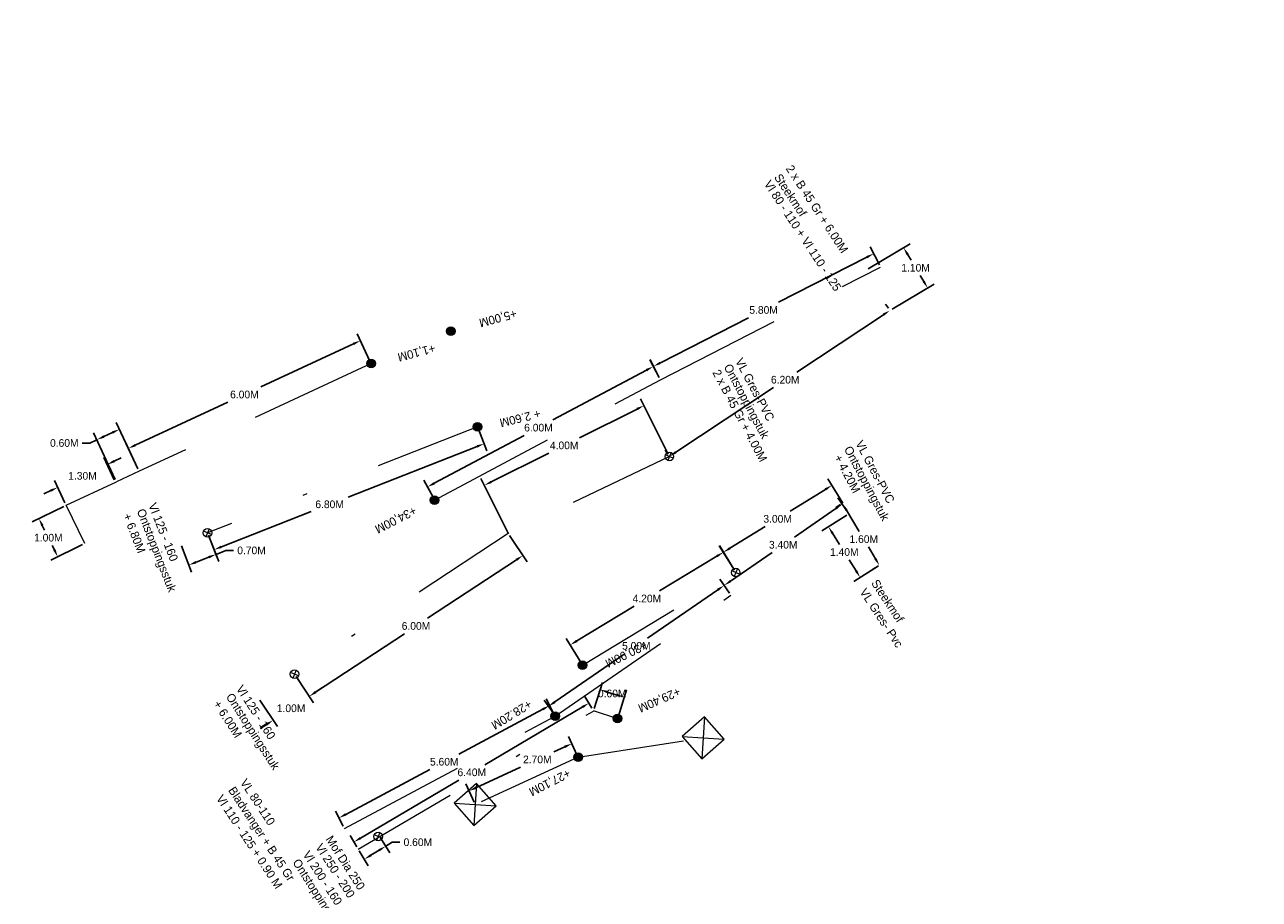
# Model space of a CAD drawing. Header units: inches. Extents: x 0 to 191500, y 0 to 342750.
# Tile 153 of 256: x 186734 to 186763, y 331715 to 331736. Entities that reach past the tile are written whole.
import ezdxf

# ---------------------------------------------------------------- set-up
doc = ezdxf.new("R2010")
doc.units = ezdxf.units.IN
doc.header["$MEASUREMENT"] = 0
for name, pattern in [('RI-HWA_HUISAANSLUITING', [4.8, 3, -1.8]), ('RI-HWA_KOLKAANSLUITING', [4.3, 2.5, -1.8]), ('RI-VWA_HUISAANSLUITING', [6.1, 2.5, -1.8, 0, -1.8])]:
    doc.linetypes.add(name, pattern=pattern)
doc.layers.get('0').update_dxf_attribs({"lineweight": 20})
doc.layers.get('DefPoints').update_dxf_attribs({"lineweight": 20})
for name, color, linetype, lineweight in [('ECW', 150, 'Continuous', 20), ('N-WE-RI-HWA-MAATVOERING-T25', 151, 'Continuous', 20), ('N-WE-RI-HWA_HUISAANSLUITING', 150, 'RI-HWA_HUISAANSLUITING', 20), ('N-WE-RI-HWA_KOLK-S', 150, 'Continuous', 20), ('N-WE-RI-HWA_KOLKAANSLUITING', 150, 'RI-HWA_KOLKAANSLUITING', 20), ('N-WE-RI-INLAAT', 7, 'Continuous', 20), ('N-WE-RI-VWA-MAATVOERING-T25', 30, 'Continuous', 20), ('N-WE-RI-VWA_HUISAANSLUITING', 20, 'RI-VWA_HUISAANSLUITING', 20), ('N-WE-RI-VWA_RIOOLPUT_ONTSTOPPINGSPUT-G', 30, 'Continuous', 20), ('Tekst algemeen', 7, 'Continuous', 20)]:
    doc.layers.add(name, color=color, linetype=linetype, lineweight=lineweight)
doc.dimstyles.get("Standard").update_dxf_attribs({"dimtxt": 0.18, "dimasz": 0.18, "dimexe": 0.18, "dimexo": 0.0625, "dimgap": 0.09, "dimtad": 0, "dimtih": 1, "dimtoh": 1, "dimdec": 4, "dimzin": 0, "dimdsep": 46, "dimtxsty": 'Standard', "dimcen": 0.09, "dimadec": 0, "dimazin": 0, "dimtfac": 1, "dimtdec": 4, "dimtofl": 0, "dimtmove": 0, "dimatfit": 3, "dimfxl": 1, "dimtolj": 1, "dimtzin": 0, "dimarcsym": 0})
picture_1 = doc.add_image_def('image1.ecw', size_in_pixel=(220000, 285000))

# ---------------------------------------------------------------- blocks, each defined once
blk = doc.blocks.new('*D3079')
at = {"layer": 'DefPoints', "color": 0, "transparency": 16777216}
for p in [(186753.554, 331730.237), (186755.003, 331729.821), (186754.117, 331729.292)]:
    blk.add_point(p, dxfattribs=at)
at = {"layer": 'N-WE-RI-VWA-MAATVOERING-T25', "color": 0, "lineweight": -2, "transparency": 16777216}
for p, q in [((186753.607, 331730.269), (186754.594, 331730.858)), ((186754.531, 331730.611), (186754.614, 331730.473)), ((186754.911, 331729.975), (186754.829, 331730.113)), ((186754.171, 331729.324), (186755.158, 331729.913))]:
    blk.add_line(p, q, dxfattribs=at)
at = {"layer": 'N-WE-RI-VWA-MAATVOERING-T25', "color": 0, "transparency": 16777216}
for points in [[(186754.557, 331730.626), (186754.506, 331730.595), (186754.439, 331730.765)], [(186754.936, 331729.991), (186754.885, 331729.96), (186755.003, 331729.821)]]:
    blk.add_solid(points, dxfattribs=at)
at = {"layer": 'N-WE-RI-VWA-MAATVOERING-T25', "color": 0, "transparency": 16777216, "insert": (186754.721, 331730.293), "char_height": 0.18, "attachment_point": 5}
blk.add_mtext('\\A1;1.10M', dxfattribs=at)
blk = doc.blocks.new('*D3080')
at = {"layer": 'DefPoints', "color": 0, "transparency": 16777216}
for p in [(186754.117, 331729.293), (186754.117, 331729.292), (186748.948, 331725.869)]:
    blk.add_point(p, dxfattribs=at)
at = {"layer": 'N-WE-RI-VWA-MAATVOERING-T25', "color": 0, "lineweight": -2, "transparency": 16777216}
for p, q in [((186754.083, 331729.344), (186754.017, 331729.443)), ((186753.967, 331729.194), (186751.936, 331727.849)), ((186749.098, 331725.969), (186751.392, 331727.489)), ((186748.914, 331725.921), (186748.848, 331726.02))]:
    blk.add_line(p, q, dxfattribs=at)
at = {"layer": 'N-WE-RI-VWA-MAATVOERING-T25', "color": 0, "transparency": 16777216}
for points in [[(186753.95, 331729.219), (186753.983, 331729.169), (186754.117, 331729.293)], [(186749.081, 331725.994), (186749.114, 331725.944), (186748.948, 331725.87)]]:
    blk.add_solid(points, dxfattribs=at)
at = {"layer": 'N-WE-RI-VWA-MAATVOERING-T25', "color": 0, "transparency": 16777216, "insert": (186751.664, 331727.669), "char_height": 0.18, "attachment_point": 5}
blk.add_mtext('\\A1;6.20M', dxfattribs=at)
blk = doc.blocks.new('*D3081')
at = {"layer": 'DefPoints', "color": 0, "transparency": 16777216}
for p in [(186748.948, 331725.87), (186744.611, 331725.194), (186745.206, 331724.001)]:
    blk.add_point(p, dxfattribs=at)
at = {"layer": 'N-WE-RI-VWA-MAATVOERING-T25', "color": 0, "lineweight": -2, "transparency": 16777216}
for p, q in [((186748.92, 331725.926), (186748.272, 331727.223)), ((186748.191, 331726.982), (186746.842, 331726.308)), ((186744.772, 331725.274), (186746.121, 331725.948)), ((186745.178, 331724.057), (186744.53, 331725.355))]:
    blk.add_line(p, q, dxfattribs=at)
at = {"layer": 'N-WE-RI-VWA-MAATVOERING-T25', "color": 0, "transparency": 16777216}
for points in [[(186748.178, 331727.009), (186748.204, 331726.955), (186748.352, 331727.062)], [(186744.758, 331725.301), (186744.785, 331725.247), (186744.611, 331725.194)]]:
    blk.add_solid(points, dxfattribs=at)
at = {"layer": 'N-WE-RI-VWA-MAATVOERING-T25', "color": 0, "transparency": 16777216, "insert": (186746.481, 331726.128), "char_height": 0.18, "attachment_point": 5}
blk.add_mtext('\\A1;4.00M', dxfattribs=at)
blk = doc.blocks.new('*D2947')
at = {"layer": 'DefPoints', "color": 0, "transparency": 16777216}
for p in [(186746.662, 331719.138), (186746.807, 331718.821), (186744.396, 331717.71, 58.25)]:
    blk.add_point(p, dxfattribs=at)
at = {"layer": 'N-WE-RI-HWA-MAATVOERING-T25', "color": 0, "lineweight": -2, "transparency": 16777216}
for p, q in [((186746.781, 331718.878), (186746.586, 331719.302)), ((186746.498, 331719.063), (186746.241, 331718.945)), ((186744.413, 331718.103), (186745.46, 331718.585)), ((186744.37, 331717.767), (186744.174, 331718.191))]:
    blk.add_line(p, q, dxfattribs=at)
at = {"layer": 'N-WE-RI-HWA-MAATVOERING-T25', "color": 0, "transparency": 16777216}
for points in [[(186746.485, 331719.09), (186746.511, 331719.036), (186746.662, 331719.138)], [(186744.401, 331718.13), (186744.426, 331718.075), (186744.25, 331718.027)]]:
    blk.add_solid(points, dxfattribs=at)
at = {"layer": 'N-WE-RI-HWA-MAATVOERING-T25', "color": 0, "transparency": 16777216, "insert": (186745.851, 331718.765), "char_height": 0.18, "attachment_point": 5}
blk.add_mtext('\\A1;2.70M', dxfattribs=at)
blk = doc.blocks.new('*D2949')
at = {"layer": 'DefPoints', "color": 0, "transparency": 16777216}
for p in [(186747.16, 331719.916), (186741.55, 331716.831), (186741.65, 331716.662)]:
    blk.add_point(p, dxfattribs=at)
at = {"layer": 'N-WE-RI-VWA-MAATVOERING-T25', "color": 0, "lineweight": -2, "transparency": 16777216}
for p, q in [((186747.128, 331719.97), (186746.969, 331720.24)), ((186746.905, 331719.993), (186744.618, 331718.643)), ((186741.705, 331716.922), (186744.009, 331718.283)), ((186741.618, 331716.716), (186741.459, 331716.986))]:
    blk.add_line(p, q, dxfattribs=at)
at = {"layer": 'N-WE-RI-VWA-MAATVOERING-T25', "color": 0, "transparency": 16777216}
for points in [[(186746.89, 331720.019), (186746.921, 331719.967), (186747.06, 331720.085)], [(186741.69, 331716.948), (186741.72, 331716.896), (186741.55, 331716.831)]]:
    blk.add_solid(points, dxfattribs=at)
at = {"layer": 'N-WE-RI-VWA-MAATVOERING-T25', "color": 0, "transparency": 16777216, "insert": (186744.314, 331718.463), "char_height": 0.18, "attachment_point": 5}
blk.add_mtext('\\A1;6.40M', dxfattribs=at)
blk = doc.blocks.new('*D2950')
at = {"layer": 'DefPoints', "color": 0, "transparency": 16777216}
for p in [(186742.145, 331716.979), (186741.643, 331716.674), (186742.296, 331716.731)]:
    blk.add_point(p, dxfattribs=at)
at = {"layer": 'N-WE-RI-VWA-MAATVOERING-T25', "color": 0, "lineweight": -2, "transparency": 16777216}
for p, q in [((186742.177, 331716.926), (186742.39, 331716.577)), ((186741.675, 331716.62), (186741.888, 331716.271)), ((186741.948, 331716.519), (186742.142, 331716.637)), ((186742.296, 331716.731), (186742.45, 331716.824)), ((186742.45, 331716.824), (186742.63, 331716.824))]:
    blk.add_line(p, q, dxfattribs=at)
at = {"layer": 'N-WE-RI-VWA-MAATVOERING-T25', "color": 0, "transparency": 16777216}
for points in [[(186742.127, 331716.663), (186742.158, 331716.612), (186742.296, 331716.731)], [(186741.932, 331716.544), (186741.963, 331716.493), (186741.794, 331716.425)]]:
    blk.add_solid(points, dxfattribs=at)
at = {"layer": 'N-WE-RI-VWA-MAATVOERING-T25', "color": 0, "transparency": 16777216, "insert": (186743.05, 331716.824), "char_height": 0.18, "attachment_point": 5}
blk.add_mtext('\\A1;0.60M', dxfattribs=at)
blk = doc.blocks.new('*D2951')
at = {"layer": 'DefPoints', "color": 0, "transparency": 16777216}
for p in [(186747.89, 331720.223), (186747.168, 331719.902), (186747.733, 331719.724)]:
    blk.add_point(p, dxfattribs=at)
at = {"layer": 'N-WE-RI-VWA-MAATVOERING-T25', "color": 0, "lineweight": -2, "transparency": 16777216}
for p, q in [((186747.187, 331719.961), (186747.379, 331720.572)), ((186747.752, 331719.784), (186747.944, 331720.395)), ((186747.497, 331720.347), (186747.718, 331720.277))]:
    blk.add_line(p, q, dxfattribs=at)
at = {"layer": 'N-WE-RI-VWA-MAATVOERING-T25', "color": 0, "transparency": 16777216}
for points in [[(186747.506, 331720.375), (186747.488, 331720.318), (186747.325, 331720.401)], [(186747.727, 331720.306), (186747.709, 331720.248), (186747.89, 331720.223)]]:
    blk.add_solid(points, dxfattribs=at)
at = {"layer": 'N-WE-RI-VWA-MAATVOERING-T25', "color": 0, "transparency": 16777216, "insert": (186747.607, 331720.312), "char_height": 0.18, "attachment_point": 5}
blk.add_mtext('\\A1;0.60M', dxfattribs=at)
blk = doc.blocks.new('*D2952')
at = {"layer": 'DefPoints', "color": 0, "transparency": 16777216}
for p in [(186746.139, 331720.029), (186746.271, 331719.782), (186741.331, 331717.147)]:
    blk.add_point(p, dxfattribs=at)
at = {"layer": 'N-WE-RI-HWA-MAATVOERING-T25', "color": 0, "lineweight": -2, "transparency": 16777216}
for p, q in [((186746.242, 331719.837), (186746.055, 331720.187)), ((186745.98, 331719.944), (186744.007, 331718.891)), ((186741.358, 331717.478), (186743.332, 331718.531)), ((186741.301, 331717.202), (186741.115, 331717.552))]:
    blk.add_line(p, q, dxfattribs=at)
at = {"layer": 'N-WE-RI-HWA-MAATVOERING-T25', "color": 0, "transparency": 16777216}
for points in [[(186745.966, 331719.97), (186745.995, 331719.917), (186746.139, 331720.029)], [(186741.344, 331717.505), (186741.372, 331717.452), (186741.199, 331717.393)]]:
    blk.add_solid(points, dxfattribs=at)
at = {"layer": 'N-WE-RI-HWA-MAATVOERING-T25', "color": 0, "transparency": 16777216, "insert": (186743.669, 331718.711), "char_height": 0.18, "attachment_point": 5}
blk.add_mtext('\\A1;5.60M', dxfattribs=at)
blk = doc.blocks.new('*D2953')
at = {"layer": 'DefPoints', "color": 0, "transparency": 16777216}
for p in [(186745.167, 331724.067), (186740.158, 331720.764), (186740.501, 331720.244)]:
    blk.add_point(p, dxfattribs=at)
at = {"layer": 'N-WE-RI-VWA-MAATVOERING-T25', "color": 0, "lineweight": -2, "transparency": 16777216}
for p, q in [((186745.202, 331724.015), (186745.61, 331723.396)), ((186745.36, 331723.447), (186743.279, 331722.075)), ((186740.652, 331720.343), (186742.733, 331721.715)), ((186740.193, 331720.712), (186740.6, 331720.093))]:
    blk.add_line(p, q, dxfattribs=at)
at = {"layer": 'N-WE-RI-VWA-MAATVOERING-T25', "color": 0, "transparency": 16777216}
for points in [[(186745.344, 331723.472), (186745.377, 331723.422), (186745.511, 331723.546)], [(186740.635, 331720.368), (186740.668, 331720.318), (186740.501, 331720.244)]]:
    blk.add_solid(points, dxfattribs=at)
at = {"layer": 'N-WE-RI-VWA-MAATVOERING-T25', "color": 0, "transparency": 16777216, "insert": (186743.006, 331721.895), "char_height": 0.18, "attachment_point": 5}
blk.add_mtext('\\A1;6.00M', dxfattribs=at)
blk = doc.blocks.new('*D2954')
at = {"layer": 'DefPoints', "color": 0, "transparency": 16777216}
for p in [(186744.449, 331726.566), (186744.604, 331726.169), (186738.119, 331724.081)]:
    blk.add_point(p, dxfattribs=at)
at = {"layer": 'N-WE-RI-VWA-MAATVOERING-T25', "color": 0, "lineweight": -2, "transparency": 16777216}
for p, q in [((186744.472, 331726.507), (186744.67, 331726.002)), ((186744.437, 331726.104), (186741.416, 331724.918)), ((186738.442, 331723.75), (186740.546, 331724.576)), ((186738.142, 331724.022), (186738.34, 331723.517))]:
    blk.add_line(p, q, dxfattribs=at)
at = {"layer": 'N-WE-RI-VWA-MAATVOERING-T25', "color": 0, "transparency": 16777216}
for points in [[(186744.426, 331726.132), (186744.448, 331726.076), (186744.604, 331726.169)], [(186738.431, 331723.778), (186738.453, 331723.722), (186738.275, 331723.685)]]:
    blk.add_solid(points, dxfattribs=at)
at = {"layer": 'N-WE-RI-VWA-MAATVOERING-T25', "color": 0, "transparency": 16777216, "insert": (186740.981, 331724.747), "char_height": 0.18, "attachment_point": 5}
blk.add_mtext('\\A1;6.80M', dxfattribs=at)
blk = doc.blocks.new('*D3147')
at = {"layer": 'DefPoints', "color": 0, "transparency": 16777216}
for p in [(186740.158, 331720.764), (186739.312, 331720.207), (186739.656, 331719.686)]:
    blk.add_point(p, dxfattribs=at)
at = {"layer": 'N-WE-RI-VWA-MAATVOERING-T25', "color": 0, "lineweight": -2, "transparency": 16777216}
for p, q in [((186740.193, 331720.712), (186740.6, 331720.093)), ((186740.652, 331720.343), (186740.802, 331720.442)), ((186739.347, 331720.154), (186739.755, 331719.536)), ((186739.505, 331719.587), (186739.355, 331719.488))]:
    blk.add_line(p, q, dxfattribs=at)
at = {"layer": 'N-WE-RI-VWA-MAATVOERING-T25', "color": 0, "transparency": 16777216}
for points in [[(186740.635, 331720.368), (186740.668, 331720.318), (186740.501, 331720.244)], [(186739.489, 331719.612), (186739.522, 331719.562), (186739.656, 331719.686)]]:
    blk.add_solid(points, dxfattribs=at)
at = {"layer": 'N-WE-RI-VWA-MAATVOERING-T25', "color": 0, "transparency": 16777216, "insert": (186740.078, 331719.965), "char_height": 0.18, "attachment_point": 5}
blk.add_mtext('\\A1;1.00M', dxfattribs=at)
blk = doc.blocks.new('*D3148')
at = {"layer": 'DefPoints', "color": 0, "transparency": 16777216}
for p in [(186738.119, 331724.081), (186737.481, 331723.83), (186737.68, 331723.324)]:
    blk.add_point(p, dxfattribs=at)
at = {"layer": 'N-WE-RI-VWA-MAATVOERING-T25', "color": 0, "lineweight": -2, "transparency": 16777216}
for p, q in [((186738.142, 331724.022), (186738.384, 331723.407)), ((186737.504, 331723.772), (186737.746, 331723.157)), ((186738.318, 331723.575), (186738.55, 331723.666)), ((186738.55, 331723.666), (186738.73, 331723.666)), ((186737.848, 331723.39), (186738.15, 331723.509))]:
    blk.add_line(p, q, dxfattribs=at)
at = {"layer": 'N-WE-RI-VWA-MAATVOERING-T25', "color": 0, "transparency": 16777216}
for points in [[(186738.139, 331723.537), (186738.161, 331723.481), (186738.318, 331723.575)], [(186737.837, 331723.418), (186737.859, 331723.362), (186737.68, 331723.324)]]:
    blk.add_solid(points, dxfattribs=at)
at = {"layer": 'N-WE-RI-VWA-MAATVOERING-T25', "color": 0, "transparency": 16777216, "insert": (186739.15, 331723.666), "char_height": 0.18, "attachment_point": 5}
blk.add_mtext('\\A1;0.70M', dxfattribs=at)
blk = doc.blocks.new('*D3149')
at = {"layer": 'DefPoints', "color": 0, "transparency": 16777216}
for p in [(186741.953, 331728.048), (186736.262, 331726.059), (186736.511, 331725.521)]:
    blk.add_point(p, dxfattribs=at)
at = {"layer": 'N-WE-RI-HWA-MAATVOERING-T25', "color": 0, "lineweight": -2, "transparency": 16777216}
for p, q in [((186741.541, 331728.51), (186739.371, 331727.502)), ((186741.927, 331728.105), (186741.628, 331728.749)), ((186736.425, 331726.134), (186738.595, 331727.142)), ((186736.485, 331725.578), (186736.186, 331726.222))]:
    blk.add_line(p, q, dxfattribs=at)
at = {"layer": 'N-WE-RI-HWA-MAATVOERING-T25', "color": 0, "transparency": 16777216}
for points in [[(186741.528, 331728.537), (186741.553, 331728.482), (186741.704, 331728.585)], [(186736.413, 331726.162), (186736.438, 331726.107), (186736.262, 331726.059)]]:
    blk.add_solid(points, dxfattribs=at)
at = {"layer": 'N-WE-RI-HWA-MAATVOERING-T25', "color": 0, "transparency": 16777216, "insert": (186738.983, 331727.322), "char_height": 0.18, "attachment_point": 5}
blk.add_mtext('\\A1;6.00M', dxfattribs=at)
blk = doc.blocks.new('*D3150')
at = {"layer": 'DefPoints', "color": 0, "transparency": 16777216}
for p in [(186735.524, 331726.261), (186736.511, 331725.521), (186735.981, 331725.275)]:
    blk.add_point(p, dxfattribs=at)
at = {"layer": 'N-WE-RI-HWA-MAATVOERING-T25', "color": 0, "lineweight": -2, "transparency": 16777216}
for p, q in [((186736.485, 331725.578), (186735.978, 331726.67)), ((186735.36, 331726.185), (186735.18, 331726.185)), ((186735.524, 331726.261), (186735.36, 331726.185)), ((186735.955, 331725.332), (186735.448, 331726.424)), ((186735.891, 331726.431), (186735.687, 331726.336))]:
    blk.add_line(p, q, dxfattribs=at)
at = {"layer": 'N-WE-RI-HWA-MAATVOERING-T25', "color": 0, "transparency": 16777216}
for points in [[(186735.878, 331726.458), (186735.903, 331726.404), (186736.054, 331726.507)], [(186735.674, 331726.364), (186735.7, 331726.309), (186735.524, 331726.261)]]:
    blk.add_solid(points, dxfattribs=at)
at = {"layer": 'N-WE-RI-HWA-MAATVOERING-T25', "color": 0, "transparency": 16777216, "insert": (186734.76, 331726.185), "char_height": 0.18, "attachment_point": 5}
blk.add_mtext('\\A1;0.60M', dxfattribs=at)
blk = doc.blocks.new('*D3151')
at = {"layer": 'DefPoints', "color": 0, "transparency": 16777216}
for p in [(186734.608, 331725.146), (186735.959, 331725.265), (186734.802, 331724.728)]:
    blk.add_point(p, dxfattribs=at)
at = {"layer": 'N-WE-RI-HWA-MAATVOERING-T25', "color": 0, "lineweight": -2, "transparency": 16777216}
for p, q in [((186735.932, 331725.321), (186735.689, 331725.846)), ((186735.928, 331725.758), (186736.091, 331725.834)), ((186734.776, 331724.784), (186734.532, 331725.309)), ((186734.445, 331725.07), (186734.282, 331724.994))]:
    blk.add_line(p, q, dxfattribs=at)
at = {"layer": 'N-WE-RI-HWA-MAATVOERING-T25', "color": 0, "transparency": 16777216}
for points in [[(186735.915, 331725.786), (186735.94, 331725.731), (186735.765, 331725.682)], [(186734.432, 331725.097), (186734.458, 331725.043), (186734.608, 331725.146)]]:
    blk.add_solid(points, dxfattribs=at)
at = {"layer": 'N-WE-RI-HWA-MAATVOERING-T25', "color": 0, "transparency": 16777216, "insert": (186735.186, 331725.414), "char_height": 0.18, "attachment_point": 5}
blk.add_mtext('\\A1;1.30M', dxfattribs=at)
blk = doc.blocks.new('*D3152')
at = {"layer": 'DefPoints', "color": 0, "transparency": 16777216}
for p in [(186734.802, 331724.728), (186735.244, 331723.83), (186734.607, 331723.517)]:
    blk.add_point(p, dxfattribs=at)
at = {"layer": 'N-WE-RI-HWA-MAATVOERING-T25', "color": 0, "lineweight": -2, "transparency": 16777216}
for p, q in [((186734.746, 331724.7), (186734.003, 331724.335)), ((186734.244, 331724.253), (186734.297, 331724.145)), ((186735.188, 331723.803), (186734.445, 331723.437)), ((186734.527, 331723.678), (186734.474, 331723.785))]:
    blk.add_line(p, q, dxfattribs=at)
at = {"layer": 'N-WE-RI-HWA-MAATVOERING-T25', "color": 0, "transparency": 16777216}
for points in [[(186734.271, 331724.266), (186734.218, 331724.239), (186734.165, 331724.414)], [(186734.554, 331723.692), (186734.5, 331723.665), (186734.607, 331723.517)]]:
    blk.add_solid(points, dxfattribs=at)
at = {"layer": 'N-WE-RI-HWA-MAATVOERING-T25', "color": 0, "transparency": 16777216, "insert": (186734.386, 331723.965), "char_height": 0.18, "attachment_point": 5}
blk.add_mtext('\\A1;1.00M', dxfattribs=at)
blk = doc.blocks.new('*D3162')
at = {"layer": 'DefPoints', "color": 0, "transparency": 16777216}
for p in [(186750.217, 331723.625), (186750.504, 331723.15), (186746.91, 331720.976)]:
    blk.add_point(p, dxfattribs=at)
at = {"layer": 'N-WE-RI-VWA-MAATVOERING-T25', "color": 0, "lineweight": -2, "transparency": 16777216}
for p, q in [((186750.471, 331723.204), (186750.123, 331723.779)), ((186750.063, 331723.531), (186748.717, 331722.718)), ((186746.777, 331721.544), (186748.122, 331722.358)), ((186746.878, 331721.03), (186746.53, 331721.605))]:
    blk.add_line(p, q, dxfattribs=at)
at = {"layer": 'N-WE-RI-VWA-MAATVOERING-T25', "color": 0, "transparency": 16777216}
for points in [[(186750.047, 331723.557), (186750.078, 331723.506), (186750.217, 331723.625)], [(186746.761, 331721.57), (186746.792, 331721.518), (186746.623, 331721.451)]]:
    blk.add_solid(points, dxfattribs=at)
at = {"layer": 'N-WE-RI-VWA-MAATVOERING-T25', "color": 0, "transparency": 16777216, "insert": (186748.42, 331722.538), "char_height": 0.18, "attachment_point": 5}
blk.add_mtext('\\A1;4.20M', dxfattribs=at)
blk = doc.blocks.new('*D3163')
at = {"layer": 'DefPoints', "color": 0, "transparency": 16777216}
for p in [(186752.759, 331725.192), (186753.05, 331724.72), (186750.504, 331723.15)]:
    blk.add_point(p, dxfattribs=at)
at = {"layer": 'N-WE-RI-VWA-MAATVOERING-T25', "color": 0, "lineweight": -2, "transparency": 16777216}
for p, q in [((186753.017, 331724.774), (186752.664, 331725.346)), ((186752.605, 331725.098), (186751.777, 331724.587)), ((186750.366, 331723.717), (186751.194, 331724.227)), ((186750.471, 331723.203), (186750.118, 331723.775))]:
    blk.add_line(p, q, dxfattribs=at)
at = {"layer": 'N-WE-RI-VWA-MAATVOERING-T25', "color": 0, "transparency": 16777216}
for points in [[(186752.59, 331725.123), (186752.621, 331725.072), (186752.759, 331725.192)], [(186750.35, 331723.742), (186750.381, 331723.691), (186750.213, 331723.622)]]:
    blk.add_solid(points, dxfattribs=at)
at = {"layer": 'N-WE-RI-VWA-MAATVOERING-T25', "color": 0, "transparency": 16777216, "insert": (186751.486, 331724.407), "char_height": 0.18, "attachment_point": 5}
blk.add_mtext('\\A1;3.00M', dxfattribs=at)
blk = doc.blocks.new('*D3164')
at = {"layer": 'DefPoints', "color": 0, "transparency": 16777216}
for p in [(186753.017, 331724.774), (186753.871, 331723.318), (186753.882, 331723.324)]:
    blk.add_point(p, dxfattribs=at)
at = {"layer": 'N-WE-RI-VWA-MAATVOERING-T25', "color": 0, "lineweight": -2, "transparency": 16777216}
for p, q in [((186752.963, 331724.741), (186752.852, 331724.675)), ((186753.098, 331724.613), (186753.399, 331724.11)), ((186753.779, 331723.472), (186753.613, 331723.75)), ((186753.828, 331723.292), (186753.717, 331723.225))]:
    blk.add_line(p, q, dxfattribs=at)
at = {"layer": 'N-WE-RI-VWA-MAATVOERING-T25', "color": 0, "transparency": 16777216}
for points in [[(186753.124, 331724.628), (186753.073, 331724.597), (186753.006, 331724.767)], [(186753.805, 331723.488), (186753.753, 331723.457), (186753.871, 331723.318)]]:
    blk.add_solid(points, dxfattribs=at)
at = {"layer": 'N-WE-RI-VWA-MAATVOERING-T25', "color": 0, "transparency": 16777216, "insert": (186753.506, 331723.93), "char_height": 0.18, "attachment_point": 5}
blk.add_mtext('\\A1;1.60M', dxfattribs=at)
blk = doc.blocks.new('*D3165')
at = {"layer": 'DefPoints', "color": 0, "transparency": 16777216}
for p in [(186750.232, 331722.846), (186750.39, 331722.617), (186746.271, 331719.782)]:
    blk.add_point(p, dxfattribs=at)
at = {"layer": 'N-WE-RI-HWA-MAATVOERING-T25', "color": 0, "lineweight": -2, "transparency": 16777216}
for p, q in [((186750.354, 331722.668), (186750.13, 331722.994)), ((186750.084, 331722.744), (186748.434, 331721.608)), ((186746.262, 331720.113), (186747.911, 331721.248)), ((186746.236, 331719.833), (186746.011, 331720.159))]:
    blk.add_line(p, q, dxfattribs=at)
at = {"layer": 'N-WE-RI-HWA-MAATVOERING-T25', "color": 0, "transparency": 16777216}
for points in [[(186750.067, 331722.768), (186750.101, 331722.719), (186750.232, 331722.846)], [(186746.245, 331720.138), (186746.279, 331720.088), (186746.113, 331720.011)]]:
    blk.add_solid(points, dxfattribs=at)
at = {"layer": 'N-WE-RI-HWA-MAATVOERING-T25', "color": 0, "transparency": 16777216, "insert": (186748.173, 331721.428), "char_height": 0.18, "attachment_point": 5}
blk.add_mtext('\\A1;5.00M', dxfattribs=at)
blk = doc.blocks.new('*D3166')
at = {"layer": 'DefPoints', "color": 0, "transparency": 16777216}
for p in [(186753.002, 331724.752), (186753.159, 331724.523), (186750.39, 331722.617)]:
    blk.add_point(p, dxfattribs=at)
at = {"layer": 'N-WE-RI-HWA-MAATVOERING-T25', "color": 0, "lineweight": -2, "transparency": 16777216}
for p, q in [((186753.124, 331724.574), (186752.9, 331724.9)), ((186752.853, 331724.65), (186751.878, 331723.979)), ((186750.38, 331722.948), (186751.355, 331723.619)), ((186750.354, 331722.668), (186750.13, 331722.994))]:
    blk.add_line(p, q, dxfattribs=at)
at = {"layer": 'N-WE-RI-HWA-MAATVOERING-T25', "color": 0, "transparency": 16777216}
for points in [[(186752.836, 331724.674), (186752.87, 331724.625), (186753.002, 331724.752)], [(186750.363, 331722.972), (186750.397, 331722.923), (186750.232, 331722.846)]]:
    blk.add_solid(points, dxfattribs=at)
at = {"layer": 'N-WE-RI-HWA-MAATVOERING-T25', "color": 0, "transparency": 16777216, "insert": (186751.617, 331723.799), "char_height": 0.18, "attachment_point": 5}
blk.add_mtext('\\A1;3.40M', dxfattribs=at)
blk = doc.blocks.new('*D3167')
at = {"layer": 'DefPoints', "color": 0, "transparency": 16777216}
for p in [(186753.159, 331724.523), (186752.677, 331724.221), (186753.903, 331723.337)]:
    blk.add_point(p, dxfattribs=at)
at = {"layer": 'N-WE-RI-HWA-MAATVOERING-T25', "color": 0, "lineweight": -2, "transparency": 16777216}
for p, q in [((186753.106, 331724.49), (186752.525, 331724.125)), ((186752.773, 331724.068), (186752.936, 331723.808)), ((186753.325, 331723.187), (186753.162, 331723.448)), ((186753.85, 331723.303), (186753.269, 331722.939))]:
    blk.add_line(p, q, dxfattribs=at)
at = {"layer": 'N-WE-RI-HWA-MAATVOERING-T25', "color": 0, "transparency": 16777216}
for points in [[(186752.798, 331724.084), (186752.748, 331724.052), (186752.677, 331724.221)], [(186753.351, 331723.203), (186753.3, 331723.171), (186753.421, 331723.034)]]:
    blk.add_solid(points, dxfattribs=at)
at = {"layer": 'N-WE-RI-HWA-MAATVOERING-T25', "color": 0, "transparency": 16777216, "insert": (186753.049, 331723.628), "char_height": 0.18, "attachment_point": 5}
blk.add_mtext('\\A1;1.40M', dxfattribs=at)
blk = doc.blocks.new('*D3168')
at = {"layer": 'DefPoints', "color": 0, "transparency": 16777216}
for p in [(186748.57, 331727.98), (186748.737, 331727.668), (186743.442, 331724.845)]:
    blk.add_point(p, dxfattribs=at)
at = {"layer": 'N-WE-RI-HWA-MAATVOERING-T25', "color": 0, "lineweight": -2, "transparency": 16777216}
for p, q in [((186748.707, 331727.723), (186748.486, 331728.139)), ((186748.411, 331727.896), (186746.216, 331726.725)), ((186743.435, 331725.242), (186745.541, 331726.365)), ((186743.413, 331724.9), (186743.191, 331725.316))]:
    blk.add_line(p, q, dxfattribs=at)
at = {"layer": 'N-WE-RI-HWA-MAATVOERING-T25', "color": 0, "transparency": 16777216}
for points in [[(186748.397, 331727.922), (186748.426, 331727.869), (186748.57, 331727.98)], [(186743.421, 331725.268), (186743.449, 331725.215), (186743.276, 331725.157)]]:
    blk.add_solid(points, dxfattribs=at)
at = {"layer": 'N-WE-RI-HWA-MAATVOERING-T25', "color": 0, "transparency": 16777216, "insert": (186745.878, 331726.545), "char_height": 0.18, "attachment_point": 5}
blk.add_mtext('\\A1;6.00M', dxfattribs=at)
blk = doc.blocks.new('*D3169')
at = {"layer": 'DefPoints', "color": 0, "transparency": 16777216}
for p in [(186753.739, 331730.625), (186753.9, 331730.31), (186748.737, 331727.668)]:
    blk.add_point(p, dxfattribs=at)
at = {"layer": 'N-WE-RI-HWA-MAATVOERING-T25', "color": 0, "lineweight": -2, "transparency": 16777216}
for p, q in [((186753.579, 331730.543), (186751.509, 331729.484)), ((186753.872, 331730.366), (186753.657, 331730.785)), ((186748.736, 331728.065), (186750.805, 331729.124)), ((186748.708, 331727.724), (186748.494, 331728.143))]:
    blk.add_line(p, q, dxfattribs=at)
at = {"layer": 'N-WE-RI-HWA-MAATVOERING-T25', "color": 0, "transparency": 16777216}
for points in [[(186753.565, 331730.569), (186753.592, 331730.516), (186753.739, 331730.625)], [(186748.722, 331728.092), (186748.749, 331728.038), (186748.576, 331727.983)]]:
    blk.add_solid(points, dxfattribs=at)
at = {"layer": 'N-WE-RI-HWA-MAATVOERING-T25', "color": 0, "transparency": 16777216, "insert": (186751.157, 331729.304), "char_height": 0.18, "attachment_point": 5}
blk.add_mtext('\\A1;5.80M', dxfattribs=at)
blk = doc.blocks.new('A$C2C270354')
h = blk.add_hatch(color=256)
h.dxf.hatch_style = 1
edge = h.paths.add_edge_path()
edge.add_arc((0, 0), 0.1, 0, 360)
blk.add_circle((0, 0), 0.1)

msp = doc.modelspace()

# ---------------------------------------------------------------- linework, layer by layer
at = {"layer": 'N-WE-RI-HWA_HUISAANSLUITING'}
for p, q in [((186748.73662, 331727.6682), (186753.90005, 331730.30997)), ((186741.95342, 331728.04819), (186736.51148, 331725.52127)), ((186743.44223, 331724.84517), (186748.73662, 331727.6682)), ((186736.51148, 331725.52127), (186735.98131, 331725.27509)), ((186734.80222, 331724.72759), (186735.98131, 331725.27509)), ((186735.24374, 331723.83034), (186734.80222, 331724.72759)), ((186746.27099, 331719.78176), (186750.38973, 331722.61656)), ((186741.3309, 331717.14655), (186746.27099, 331719.78176))]:
    msp.add_line(p, q, dxfattribs=at)
at = {"layer": 'N-WE-RI-HWA_KOLK-S'}
for p, q in [((186749.77507, 331719.76173, 58.26192), (186749.2514, 331719.30258, 58.26192)), ((186749.77507, 331719.76173, 58.26192), (186749.71054, 331718.77891, 58.26192)), ((186750.23422, 331719.23805, 58.26192), (186749.77507, 331719.76173, 58.26192)), ((186749.2514, 331719.30258, 58.26192), (186750.23422, 331719.23805, 58.26192)), ((186749.2514, 331719.30258, 58.26192), (186749.71054, 331718.77891, 58.26192)), ((186749.71054, 331718.77891, 58.26192), (186750.23422, 331719.23805, 58.26192)), ((186744.42767, 331718.20224, 58.25025), (186743.90399, 331717.74309, 58.25025)), ((186744.42767, 331718.20224, 58.25025), (186744.36314, 331717.21942, 58.25025)), ((186744.88681, 331717.67856, 58.25025), (186744.42767, 331718.20224, 58.25025)), ((186743.90399, 331717.74309, 58.25025), (186744.88681, 331717.67856, 58.25025)), ((186743.90399, 331717.74309, 58.25025), (186744.36314, 331717.21942, 58.25025)), ((186744.36314, 331717.21942, 58.25025), (186744.88681, 331717.67856, 58.25025))]:
    msp.add_line(p, q, dxfattribs=at)
at = {"layer": 'N-WE-RI-HWA_KOLKAANSLUITING'}
for q in [(186749.73976, 331719.27253, 58.267), (186744.39473, 331717.71004, 58.273)]:
    msp.add_line((186746.80748, 331718.82146), q, dxfattribs=at)
at = {"layer": 'N-WE-RI-VWA_HUISAANSLUITING'}
for p, q in [((186744.44896, 331726.56552), (186738.11924, 331724.08064)), ((186748.94819, 331725.86877), (186745.16743, 331724.06676)), ((186745.16743, 331724.06676), (186740.15816, 331720.76415)), ((186746.90992, 331720.97632), (186750.50358, 331723.15017)), ((186741.6498, 331716.66176), (186747.16842, 331719.90175)), ((186747.16008, 331719.91596), (186747.73294, 331719.72433))]:
    msp.add_line(p, q, dxfattribs=at)
at = {"layer": 'N-WE-RI-VWA_RIOOLPUT_ONTSTOPPINGSPUT-G'}
for p, q in [((186749.04027, 331725.82976), (186748.85611, 331725.90777)), ((186748.98719, 331725.96085), (186748.90918, 331725.77669)), ((186738.15824, 331724.17272), (186738.08023, 331723.98856)), ((186738.21132, 331724.04164), (186738.02716, 331724.11965)), ((186750.59566, 331723.11117), (186750.4115, 331723.18918)), ((186750.54259, 331723.24225), (186750.46458, 331723.05809)), ((186740.25024, 331720.72515), (186740.06608, 331720.80316)), ((186740.19717, 331720.85623), (186740.11916, 331720.67207)), ((186742.21166, 331716.92201), (186742.0275, 331717.00002)), ((186742.15858, 331717.0531), (186742.08057, 331716.86894))]:
    msp.add_line(p, q, dxfattribs=at)
for centre in [(186748.94819, 331725.86877), (186738.11924, 331724.08064), (186750.50358, 331723.15017), (186740.15816, 331720.76415), (186742.11958, 331716.96102)]:
    msp.add_circle(centre, 0.1, dxfattribs=at)

# ---------------------------------------------------------------- block references
at = {"layer": 'N-WE-RI-INLAAT', "rotation": 311.4301972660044}
for p in [(186743.82268, 331728.80619), (186741.95342, 331728.04819), (186744.44896, 331726.56552), (186743.44223, 331724.84517), (186746.90992, 331720.97632), (186746.27099, 331719.78176), (186747.73294, 331719.72433), (186746.80748, 331718.82146)]:
    msp.add_blockref('A$C2C270354', p, dxfattribs=at)

# ---------------------------------------------------------------- texts
at = {"layer": 'N-WE-RI-HWA-MAATVOERING-T25'}
for s, rotation, p in [('+1,10M', 194.572609, (186743.42961, 331728.50975)), ('+34,00M', 207.100713, (186742.95526, 331724.70802)), ('+28.20M', 211.537842, (186745.64378, 331720.17107)), ('+27,10M', 207.100713, (186746.56592, 331718.55052))]:
    msp.add_text(s, height=0.2, rotation=rotation, dxfattribs=at).set_placement(p)
at = {"layer": 'N-WE-RI-VWA-MAATVOERING-T25'}
for s, rotation, p in [('+5,00M', 195.026903, (186745.33796, 331729.32106)), ('+ 2.60M', 193.644349, (186745.89894, 331726.97635)), ('+30,90M', 206.205483, (186748.36369, 331721.5486)), ('+29,40M', 203.755253, (186749.15254, 331720.46318))]:
    msp.add_text(s, height=0.2, rotation=rotation, dxfattribs=at).set_placement(p)
at = {"layer": 'Tekst algemeen'}
for s, rotation, p in [('2 x B 45 Gr + 6.00M', 303.316443, (186751.66715, 331732.62004)), ('Vl 80 - 110 + Vl 110 - 125', 303.316443, (186751.15737, 331732.26225)), ('Steekmof', 303.316443, (186751.39509, 331732.41489)), ('VL Gres-PVC', 297.942274, (186750.48451, 331728.10716)), ('2 x B 45 Gr + 4.00M', 297.942274, (186749.94946, 331727.83992)), ('Ontstoppingstuk', 297.942274, (186750.21698, 331727.97354)), ('VL Gres-PVC', 297.942274, (186753.30371, 331726.18003)), (' + 4.20M', 297.942274, (186752.76865, 331725.91278)), ('Ontstoppingstuk', 297.942274, (186753.03618, 331726.04641)), ('Vl 125 - 160', 291.374409, (186736.7255, 331724.73237)), ('+ 6.80M', 291.374409, (186736.13039, 331724.48753)), ('Ontstoppingsstuk', 291.374409, (186736.45523, 331724.59568)), ('VL Gres- Pvc', 303.316443, (186753.39931, 331722.6954)), ('Steekmof', 303.316443, (186753.67137, 331722.90054)), ('Vl 125 - 160', 302.674147, (186738.77901, 331720.42535)), ('+ 6.00M', 302.674147, (186738.24341, 331720.06864)), ('Ontstoppingsstuk', 302.674147, (186738.54077, 331720.23835)), ('Bladvanger + B 45 Gr ', 303.316443, (186738.59435, 331718.0446)), ('VL 80-110', 303.316443, (186738.8729, 331718.22769)), ('Vl 110 - 125 + 0.90 M', 303.316443, (186738.31221, 331717.8529)), ('Mof Dia 250', 302.674147, (186740.87774, 331716.89724)), ('Vl 200 - 160', 302.674147, (186740.34214, 331716.54053)), ('Vl 250 - 200', 302.674147, (186740.63949, 331716.71024)), ('Ontstoppingstuk', 302.674147, (186740.10389, 331716.35353))]:
    msp.add_text(s, height=0.2, rotation=rotation, dxfattribs=at).set_placement(p)

# ---------------------------------------------------------------- dimensions: what is measured, and where the dimension line sits
at = {"layer": 'N-WE-RI-HWA-MAATVOERING-T25'}
for p1, p2, distance, text, picture, middle in [((186748.73662, 331727.6682), (186753.90005, 331730.30997), 0.35355, '5.80M', '*D3169', (186751.1573, 331729.30383)), ((186741.95342, 331728.04819), (186736.51148, 331725.52127), -0.59237, '6.00M', '*D3149', (186738.98297, 331727.32201)), ((186736.51148, 331725.52127), (186735.98131, 331725.27509), -1.08664, '0.60M', '*D3150', (186734.76041, 331726.18486)), ((186735.95861, 331725.26455), (186734.80222, 331724.72759), -0.46081, '1.30M', '*D3151', (186735.18635, 331725.41402)), ((186734.80222, 331724.72759), (186735.24374, 331723.83034), -0.71021, '1.00M', '*D3152', (186734.38575, 331723.96539)), ((186750.38973, 331722.61656), (186753.15931, 331724.52277), 0.278, '3.40M', '*D3166', (186751.61691, 331723.79866)), ((186753.90301, 331723.33664), (186753.15931, 331724.52277), 0.56885, '1.40M', '*D3167', (186753.04921, 331723.62753)), ((186746.27099, 331719.78176), (186750.38973, 331722.61656), 0.278, '5.00M', '*D3165', (186748.17275, 331721.42816)), ((186741.3309, 331717.14655), (186746.27099, 331719.78176), 0.27977, '5.60M', '*D2952', (186743.66927, 331718.711))]:
    dim = msp.add_aligned_dim(p1=p1, p2=p2, distance=distance, text=text, dimstyle='Standard', override={"dimtxsty": 'Standard'}, dxfattribs=at)
    dim.commit()
    dim.dimension.update_dxf_attribs({"geometry": picture, "text_midpoint": middle})
for base, p1, p2, angle, text, picture, middle in [((186748.57025, 331727.98021), (186743.44223, 331724.84517), (186748.73662, 331727.6682), 28.067061, '6.00M', '*D3168', (186745.87829, 331726.54483)), ((186746.66152, 331719.13832), (186744.39567, 331717.71047, 58.25025), (186746.80748, 331718.82146), 24.732916, '2.70M', '*D2947', (186745.85062, 331718.76478))]:
    dim = msp.add_linear_dim(base=base, p1=p1, p2=p2, angle=angle, text=text, dimstyle='Standard', override={"dimtxsty": 'Standard'}, dxfattribs=at)
    dim.commit()
    dim.dimension.update_dxf_attribs({"geometry": picture, "text_midpoint": middle, "dimtype": 161})
at = {"layer": 'N-WE-RI-VWA-MAATVOERING-T25'}
for p1, p2, distance, text, picture, middle in [((186753.55359, 331730.23667), (186754.11738, 331729.29214), 1.03134, '1.10M', '*D3079', (186754.72106, 331730.293)), ((186748.94758, 331725.86968), (186745.20606, 331724.00137), -1.33288, '4.00M', '*D3081', (186746.48136, 331726.12801)), ((186750.50358, 331723.15017), (186753.04972, 331724.72032), 0.55453, '3.00M', '*D3163', (186751.48558, 331724.40724)), ((186745.16743, 331724.06676), (186740.15816, 331720.76415), 0.62337, '6.00M', '*D2953', (186743.00592, 331721.89502)), ((186746.90992, 331720.97632), (186750.50358, 331723.15017), 0.55455, '4.20M', '*D3162', (186748.41973, 331722.53773)), ((186740.15816, 331720.76415), (186739.31249, 331720.2066), 0.62337, '1.00M', '*D3147', (186740.07845, 331719.96494)), ((186741.64286, 331716.67351), (186742.14486, 331716.97909), -0.29071, '0.60M', '*D2950', (186743.04978, 331716.82436))]:
    dim = msp.add_aligned_dim(p1=p1, p2=p2, distance=distance, text=text, dimstyle='Standard', override={"dimtxsty": 'Standard'}, dxfattribs=at)
    dim.commit()
    dim.dimension.update_dxf_attribs({"geometry": picture, "text_midpoint": middle})
for base, p1, p2, angle, text, picture, middle in [((186754.11678, 331729.29305), (186748.94819, 331725.86877), (186754.11738, 331729.29214), 33.515045, '6.20M', '*D3080', (186751.66403, 331727.66869)), ((186744.60444, 331726.16946), (186738.11924, 331724.08064), (186744.44896, 331726.56552), 21.43361, '6.80M', '*D2954', (186740.98117, 331724.74706)), ((186753.87127, 331723.3177), (186753.01691, 331724.77352), (186753.88205, 331723.32413), 300.832987, '1.60M', '*D3164', (186753.50596, 331723.92971)), ((186737.68016, 331723.32419), (186738.11924, 331724.08064), (186737.48148, 331723.83028), 201.43361, '0.70M', '*D3148', (186739.15043, 331723.66583)), ((186747.88969, 331720.22309), (186747.16842, 331719.90175), (186747.73294, 331719.72433), 342.553082, '0.60M', '*D2951', (186747.60743, 331720.3118)), ((186741.5501, 331716.83058), (186747.16008, 331719.91596), (186741.6498, 331716.66176), 210.56482, '6.40M', '*D2949', (186744.31358, 331718.46261))]:
    dim = msp.add_linear_dim(base=base, p1=p1, p2=p2, angle=angle, text=text, dimstyle='Standard', override={"dimtxsty": 'Standard'}, dxfattribs=at)
    dim.commit()
    dim.dimension.update_dxf_attribs({"geometry": picture, "text_midpoint": middle, "dimtype": 161})

# ---------------------------------------------------------------- pictures from other files: only their frames are drawn
at = {"layer": 'ECW'}
image = msp.add_image(picture_1, insert=(180500, 328500), size_in_units=(11000, 14250), dxfattribs=at)
image.dxf.flags = 7

doc.saveas('drawing.dxf')
